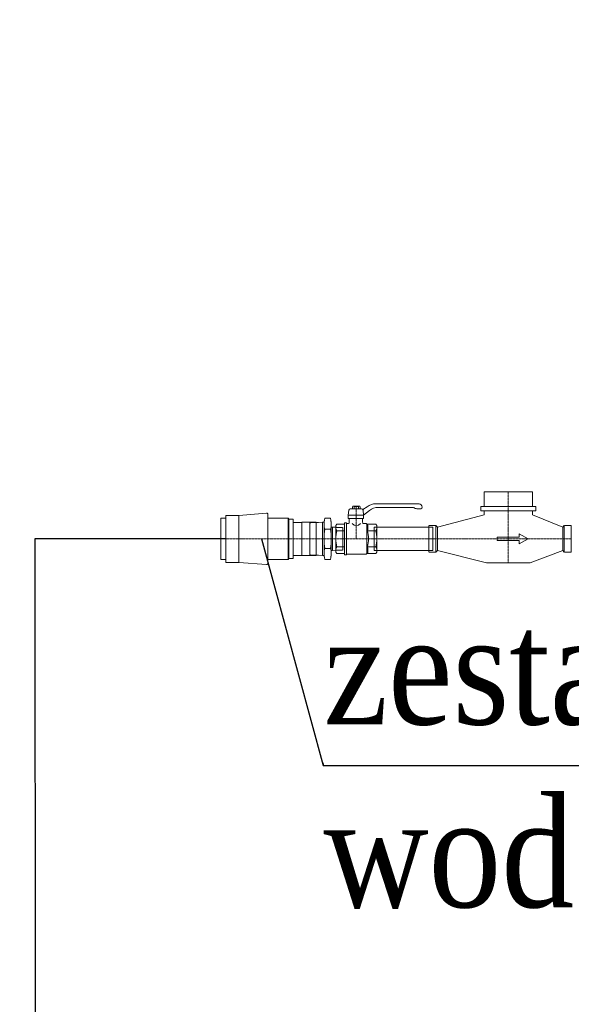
# Model space of a CAD drawing. Header units: millimetres. Extents: x -102560 to 77680, y 7163 to 33028.
# Tile 68 of 80: x 5229 to 6235, y 16165 to 17962. Entities that reach past the tile are written whole.
import ezdxf
from ezdxf import colors
from ezdxf.entities.mleader import LeaderData, LeaderLine
from ezdxf.enums import TextEntityAlignment as Align
from ezdxf.math import Vec2, Vec3

# ---------------------------------------------------------------- set-up
doc = ezdxf.new("R2010")
doc.units = ezdxf.units.MM
doc.linetypes.add('DASHDOT', pattern=[1, 0.5, -0.25, 0, -0.25])
doc.linetypes.add('HIDDEN', pattern=[0.375, 0.25, -0.125])
for name, color, linetype, lineweight in [('CP_AXIS', 143, 'DASHDOT', 18), ('CP_AXISHS', 7, 'DASHDOT', 18), ('CP_AXISPEHD', 153, 'DASHDOT', 9), ('CP_DETAL', 33, 'Continuous', 18), ('CP_HIDDE', 203, 'HIDDEN', 18), ('IS_Działka wody zimnej_podstropowa', 84, 'Continuous', 30), ('RR_IWK_opisy', 7, 'Continuous', 0)]:
    doc.layers.add(name, color=color, linetype=linetype, lineweight=lineweight)
doc.styles.add('CP_ATTR', font='ARIAL.TTF')
doc.styles.add('Garamond', font='GARA.TTF')

msp = doc.modelspace()

# ---------------------------------------------------------------- linework, layer by layer
at = {"color": 0, "lineweight": 5}
for p, q in [((6076.3, 17100.6), (6164.3, 17100.6)), ((6076.3, 17100.6), (6076.3, 17073.6)), ((6164.3, 17100.6), (6164.3, 17073.6)), ((5828.3, 17057.8), (5829.4, 17066.9)), ((5832, 17069.1), (5852.6, 17069.1)), ((5836.6, 17073.9), (5835.8, 17073.2)), ((5835.8, 17073.2), (5835.8, 17069.1)), ((5836.6, 17073.9), (5849.3, 17073.9)), ((5839.2, 17069.1), (5839.2, 17073.2)), ((5846.7, 17069.1), (5846.7, 17073.2)), ((5849.3, 17073.9), (5850, 17073.2)), ((5850, 17073.2), (5850, 17069.1)), ((5863, 17073.1), (5855, 17067.8)), ((5856.3, 17057.8), (5855.2, 17066.9)), ((5856.3, 17057.8), (5866.9, 17066.3)), ((5957.5, 17078.6), (5878.8, 17078.6)), ((5882.6, 17072), (5946.4, 17072)), ((5960.8, 17069.5), (5953.5, 17069.5)), ((6070.3, 17073.6), (6170.3, 17073.6)), ((6070.3, 17065.6), (6070.3, 17073.6)), ((6070.3, 17065.6), (6170.3, 17065.6)), ((6076.3, 17058.6), (6076.3, 17065.6)), ((6164.3, 17065.6), (6164.3, 17058.6)), ((6170.3, 17073.6), (6170.3, 17065.6)), ((5595.8, 17052.3), (5604.5, 17052.3)), ((5595.8, 16976.9), (5595.8, 17052.3)), ((5604.5, 17057.4), (5604.5, 16971.7)), ((5604.5, 17057.4), (5628.4, 17057.4)), ((5628.4, 17057.4), (5679, 17061.6)), ((5628.4, 16971.7), (5628.4, 17057.4)), ((5681.3, 16969.6), (5681.3, 17059.5)), ((5681.3, 17052.2), (5718.3, 17052.2)), ((5718.3, 16977), (5718.3, 17052.2)), ((5718.3, 17052.2), (5719.8, 17050.7)), ((5719.8, 17050.7), (5727.9, 17050.7)), ((5719.8, 16978.4), (5719.8, 17050.7)), ((5727.9, 16978.4), (5727.9, 17050.7)), ((5784.1, 17044.7), (5785.6, 17052.1)), ((5785.6, 17052.1), (5795.7, 17052.1)), ((5797.1, 17044.7), (5795.7, 17052.1)), ((5828.3, 17051.7), (5828.3, 17057.8)), ((5830.1, 17051.7), (5828.3, 17051.7)), ((5856.3, 17051.7), (5828.3, 17051.7)), ((5830.1, 17051.7), (5830.1, 17044.7)), ((5854.5, 17051.7), (5854.5, 17044.7)), ((5856.3, 17051.7), (5856.3, 17057.8)), ((5991, 17035.8), (6076.3, 17058.6)), ((6164.3, 17058.6), (6219.7, 17035.8)), ((5743.8, 16984.4), (5743.8, 17044.7)), ((5743.8, 17044.7), (5769.8, 17044.7)), ((5769.8, 17044.7), (5769.8, 16984.4)), ((5781.5, 17044.7), (5774, 17044.5)), ((5784.1, 17044.7), (5781.5, 17044.7)), ((5781.5, 16984.4), (5781.5, 17044.7)), ((5784.1, 17044.7), (5784.1, 16984.4)), ((5795.7, 17032), (5785.6, 17032)), ((5797.1, 17044.7), (5797.1, 16984.4)), ((5797.1, 17035.8), (5799.2, 17035.8)), ((5797.1, 16993.4), (5797.1, 17035.8)), ((5799.2, 17035.8), (5805.4, 17035.6)), ((5799.2, 17035.8), (5799.2, 16993.4)), ((5805.4, 17039.1), (5807.3, 17041.6)), ((5805.4, 16990), (5805.4, 17039.1)), ((5807.3, 17041.6), (5821.2, 17041.6)), ((5821.2, 17029.4), (5807.3, 17029.4)), ((5821.2, 16985.4), (5821.2, 17043.7)), ((5821.2, 17043.7), (5825.2, 17043.7)), ((5825.2, 16985.4), (5825.2, 17043.7)), ((5825.2, 17042.6), (5828.8, 17042.6)), ((5860.7, 17042.6), (5855.8, 17042.6)), ((5860.7, 17042.6), (5862, 17041.6)), ((5878.6, 17041.6), (5862, 17041.6)), ((5862, 16987.6), (5862, 17041.6)), ((5863.4, 17029.4), (5878.6, 17029.4)), ((5875.4, 16993.4), (5875.4, 17035.8)), ((5875.4, 17035.8), (5982.8, 17035.8)), ((5880.4, 17039.1), (5878.6, 17041.6)), ((5880.4, 16990), (5880.4, 17039.1)), ((5982.8, 17035.8), (5982.8, 16993.4)), ((5988, 17038.7), (5988, 16990.4)), ((5991, 17035.8), (5988, 17038.7)), ((5991, 16993.4), (5991, 17035.8)), ((6219.7, 17035.8), (6222.6, 17038.7)), ((6219.7, 17035.8), (6219.7, 16993.4)), ((6222.6, 17038.7), (6222.6, 16990.4)), ((5785.6, 16997.2), (5795.7, 16997.2)), ((5797.1, 16993.4), (5799.2, 16993.4)), ((5799.2, 16993.4), (5805.4, 16993.6)), ((5821.2, 16999.7), (5807.3, 16999.7)), ((5863.4, 16999.7), (5878.6, 16999.7)), ((5982.8, 16993.4), (5875.4, 16993.4)), ((5991, 16993.4), (5988, 16990.4)), ((5991, 16993.4), (6080.3, 16970.6)), ((6160.3, 16970.6), (6219.7, 16993.4)), ((6219.7, 16993.4), (6222.6, 16990.4)), ((5595.8, 16976.9), (5604.5, 16976.9)), ((5681.3, 16977), (5718.3, 16977)), ((5719.8, 16978.4), (5718.4, 16977)), ((5719.8, 16978.4), (5727.9, 16978.4)), ((5769.8, 16984.4), (5743.8, 16984.4)), ((5781.5, 16984.4), (5774, 16984.7)), ((5784.1, 16984.4), (5781.5, 16984.4)), ((5784.1, 16984.4), (5785.6, 16977)), ((5785.6, 16977), (5795.7, 16977)), ((5797.1, 16984.4), (5795.7, 16977)), ((5805.4, 16990), (5807.3, 16987.6)), ((5807.3, 16987.6), (5821.2, 16987.6)), ((5821.2, 16985.4), (5825.2, 16985.4)), ((5825.2, 16986.6), (5860.7, 16986.6)), ((5860.7, 16986.6), (5862, 16987.6)), ((5878.6, 16987.6), (5862, 16987.6)), ((5880.4, 16990), (5878.6, 16987.6)), ((5604.5, 16971.7), (5628.4, 16971.7)), ((5628.4, 16971.7), (5679, 16967.6)), ((6160.3, 16970.6), (6080.3, 16970.6))]:
    msp.add_line(p, q, dxfattribs=at)
for centre, major_axis, ratio, start_param, end_param in [((5832, 17066.6), (0, 2.59), 0.993498, 0, 1.443272), ((5852.6, 17066.6), (0, 2.59), 0.993498, -1.443272, 0), ((5878.8, 17052.7), (0, 25.9), 0.993498, 0, 0.661907), ((5882.6, 17046.1), (0, 25.9), 0.969336, 0, 0.675465), ((5882.6, 17046.1), (0, 25.9), 0.969336, 0, 0.675465), ((5946.4, 17069.4), (0, 2.59), 0.840182, -0.570341, 0), ((5953.5, 17082.4), (0, 12.9), 0.840182, 2.571251, 3.141593), ((5957.5, 17072.1), (0, 6.47), 0.840182, -1.570796, 0), ((5960.8, 17072.1), (0, 2.59), 0.840182, 3.141593, 4.712389), ((5679.2, 17059.5), (-2.17, 0), 0.952359, -1.570796, -1.485378), ((5679.2, 17059.5), (-2.17, 0), 0.952359, -3.141593, -1.570796), ((5828.8, 17044.7), (0, 2.13), 0.604409, 3.141593, 4.712389), ((5855.8, 17044.7), (0, 2.13), 0.604409, 1.570796, 3.141593), ((5679.2, 16969.6), (-2.17, 0), 0.952359, 1.485378, 1.570796), ((5679.2, 16969.6), (-2.17, 0), 0.952359, 1.570796, 3.141593)]:
    msp.add_ellipse(centre, major_axis=major_axis, ratio=ratio, start_param=start_param, end_param=end_param, dxfattribs=at)
at = {"layer": 'CP_AXIS', "color": 0, "lineweight": 5}
for p, q in [((6120.3, 17100.6), (6120.3, 16970.6)), ((5842.9, 17073.9), (5842.9, 17014.6)), ((5805.4, 17014.6), (5880.4, 17014.6)), ((5975.3, 17014.6), (6235.3, 17014.6))]:
    msp.add_line(p, q, dxfattribs=at)
at = {"layer": 'CP_AXISHS', "color": 0, "lineweight": 5}
for p, q in [((5758.1, 17014.6), (5818.1, 17014.6)), ((5875.4, 17014.6), (5982.8, 17014.6))]:
    msp.add_line(p, q, dxfattribs=at)
at = {"layer": 'CP_AXISPEHD', "color": 0, "lineweight": 5}
for p, q in [((5595.8, 17014.6), (5743.8, 17014.6)), ((5743.8, 17014.6), (5769.8, 17014.6))]:
    msp.add_line(p, q, dxfattribs=at)
at = {"layer": 'CP_DETAL', "color": 0, "lineweight": 5}
for p, q in [((5838.2, 17073.9), (5839.2, 17073.2)), ((5847.7, 17073.9), (5846.7, 17073.2)), ((5856.3, 17057.8), (5828.3, 17057.8)), ((5805.4, 17033.4), (5807.3, 17029.4)), ((5880.4, 17033.4), (5878.6, 17029.4)), ((5805.4, 16995.7), (5807.3, 16999.7)), ((5880.4, 16995.7), (5878.6, 16999.7))]:
    msp.add_line(p, q, dxfattribs=at)
at = {"layer": 'CP_DETAL', "color": 0, "linetype": 'Continuous', "lineweight": 5}
for p, q in [((6100.3, 17011.5), (6100.3, 17017.6)), ((6100.3, 17017.6), (6140.3, 17017.6)), ((6100.3, 17011.5), (6140.3, 17011.5)), ((6140.3, 17023.8), (6156.3, 17014.6)), ((6140.3, 17017.6), (6140.3, 17023.8)), ((6140.3, 17005.4), (6156.3, 17014.6)), ((6140.3, 17011.5), (6140.3, 17005.4))]:
    msp.add_line(p, q, dxfattribs=at)
at = {"layer": 'CP_DETAL', "color": 0, "lineweight": 5}
for centre, major_axis, ratio, start_param, end_param in [((5843, 17063.4), (0, 10.4), 0.993498, 0.001526, 0.369949), ((5842.9, 17063.4), (0, 10.4), 0.993498, -0.369949, -0.001526), ((5828.1, 17014.5), (0, 37.4), 0.604409, 1.159975, 1.568122), ((5842.9, 17061), (0, 22.6), 0.604409, 2.550148, 3.733038), ((5852.8, 17035.5), (0, 18.6), 0.604409, 4.712385, 5.046598), ((5852.8, 17035.5), (0, 18.6), 0.604409, 4.378172, 4.712385), ((5842.6, 17014.5), (0, 37.4), 0.604409, -1.568122, -1.159975), ((5857.8, 17014.5), (0, 37.4), 0.604409, -1.568122, -1.159975), ((5828.1, 17014.7), (0, 37.4), 0.604409, 1.57347, 1.981618), ((5842.6, 17014.7), (0, 37.4), 0.604409, 4.301568, 4.709715), ((5857.8, 17014.7), (0, 37.4), 0.604409, 4.301568, 4.709715), ((5852.8, 16993.6), (0, 18.6), 0.604409, -1.570792, -1.236579), ((5852.8, 16993.6), (0, 18.6), 0.604409, 4.37818, 4.712393)]:
    msp.add_ellipse(centre, major_axis=major_axis, ratio=ratio, start_param=start_param, end_param=end_param, dxfattribs=at)
at = {"layer": 'CP_DETAL', "color": 0, "lineweight": 5, "extrusion": (0, 0, -1)}
for centre, major_axis, ratio, start_param, end_param in [((5793.1, 17040.6), (0, -19.6), 0.457045, 1.575792, 1.982322), ((5788.2, 17040.6), (0, -19.6), 0.457045, 4.300863, 4.707394), ((5792.7, 17040.7), (0, -15.4), 0.554371, 0.970678, 1.570796), ((5816.1, 17014.6), (0, -57.6), 0.554371, 1.570796, 1.877764), ((5788.6, 17040.7), (0, -15.4), 0.554371, -1.570796, -0.970678), ((5765.2, 17014.6), (0, -57.6), 0.554371, 4.405421, 4.712389), ((5816.1, 17014.6), (0, -57.6), 0.554371, 1.263829, 1.570796), ((5765.2, 17014.6), (0, -57.6), 0.554371, 4.712389, 5.019357), ((5792.7, 16988.5), (0, -15.4), 0.554371, 1.570796, 2.170915), ((5788.6, 16988.5), (0, -15.4), 0.554371, 4.112271, 4.712389), ((5793.1, 16988.6), (0, -19.6), 0.457045, 1.15927, 1.565801), ((5788.2, 16988.6), (0, -19.6), 0.457045, -1.565801, -1.15927)]:
    msp.add_ellipse(centre, major_axis=major_axis, ratio=ratio, start_param=start_param, end_param=end_param, dxfattribs=at)
at = {"layer": 'CP_HIDDE', "color": 0, "lineweight": 5}
for p, q in [((5743.8, 17044.5), (5727.9, 17044.5)), ((5743.8, 16983.9), (5743.8, 17044.5)), ((5758.1, 17044), (5774, 17044.5)), ((5758.1, 16985.1), (5758.1, 17044)), ((5805.4, 17035.6), (5818.1, 17035.2)), ((5818.1, 16994), (5818.1, 17035.2)), ((5975.3, 17038.7), (5975.3, 16990.4)), ((5975.3, 17038.7), (5988, 17038.7)), ((6235.3, 17038.7), (6222.6, 17038.7)), ((6235.3, 17038.7), (6235.3, 16990.4)), ((5805.4, 16993.6), (5818.1, 16994)), ((5743.8, 16983.9), (5727.9, 16983.9)), ((5758.1, 16985.1), (5774, 16984.7)), ((5975.3, 16990.4), (5988, 16990.4)), ((6235.3, 16990.4), (6222.6, 16990.4))]:
    msp.add_line(p, q, dxfattribs=at)
at = {"layer": 'IS_Działka wody zimnej_podstropowa'}
for p, q in [((5256.2, 17014.7), (5257.1, 14957.5)), ((5604.5, 17014.7), (5256.2, 17014.7))]:
    msp.add_line(p, q, dxfattribs=at)

# ---------------------------------------------------------------- texts
at = {"color": 0, "linetype": 'ByBlock', "lineweight": 5, "style": 'CP_ATTR', "flags": 9}
for tag, text, rotation, p in [('OTHER', '', 270, (5596, 17014.4)), ('WEIGHT', '', 270, (5596, 17014.4)), ('VOLTAGE', '', 270, (5596, 17014.4)), ('POWER', '', 270, (5596, 17014.4)), ('FLOW', '', 270, (5596, 17014.4)), ('TEMPERATURE', '', 270, (5596, 17014.4)), ('PN', 'PN16', 270, (5596, 17014.4)), ('DN', "63 x 2''", 270, (5596, 17014.4)), ('CHARACTER', '', 270, (5596, 17014.4)), ('ORDER-NO', '', 270, (5596, 17014.4)), ('PRODUCT-TYPE', '6100', 270, (5596, 17014.4)), ('ARTICLE', "63 x 2''", 270, (5596, 17014.4)), ('PRODUCER', 'Hawle', 270, (5596, 17014.4)), ('NUMBER', '', 270, (5596, 17014.4)), ('GROUP', '', 270, (5596, 17014.4)), ('NAME', 'Zlaczka z gwintem zewnetrznym', 270, (5596, 17014.4)), ('NAME', 'Wodomierz wielostrumieniowy, suchobiezny', 358.8772, (5976.6, 17015.5)), ('GROUP', '', 358.8772, (5976.6, 17015.5)), ('NUMBER', '', 358.8772, (5976.6, 17015.5)), ('PRODUCER', '', 358.8772, (5976.6, 17015.5)), ('ARTICLE', "1.1/4''", 358.8772, (5976.6, 17015.5)), ('PRODUCT-TYPE', '', 358.8772, (5976.6, 17015.5)), ('ORDER-NO', '', 358.8772, (5976.6, 17015.5)), ('CHARACTER', '', 358.8772, (5976.6, 17015.5)), ('DN', 'DN32', 358.8772, (5976.6, 17015.5)), ('PN', 'PN16', 358.8772, (5976.6, 17015.5)), ('TEMPERATURE', '', 358.8772, (5976.6, 17015.5)), ('FLOW', '', 358.8772, (5976.6, 17015.5)), ('POWER', '', 358.8772, (5976.6, 17015.5)), ('VOLTAGE', '', 358.8772, (5976.6, 17015.5)), ('WEIGHT', '', 358.8772, (5976.6, 17015.5)), ('OTHER', '', 358.8772, (5976.6, 17015.5))]:
    msp.add_attdef(tag, text=text, height=0.00005, rotation=rotation, dxfattribs=at).set_placement(p, align=Align.MIDDLE_LEFT)
for tag, text, p in [('DIMS', '', (5596, 17014.4)), ('NAME', 'Zawór kulowy gwintowany', (5805.4, 17014.5)), ('GROUP', '', (5805.4, 17014.5)), ('NUMBER', '', (5805.4, 17014.5)), ('PRODUCER', '', (5805.4, 17014.5)), ('ARTICLE', "1 1/4''", (5805.4, 17014.5)), ('PRODUCT-TYPE', '', (5805.4, 17014.5)), ('ORDER-NO', '', (5805.4, 17014.5)), ('CHARACTER', '', (5805.4, 17014.5)), ('DN', 'DN32', (5805.4, 17014.5)), ('PN', 'PN25', (5805.4, 17014.5)), ('TEMPERATURE', '', (5805.4, 17014.5)), ('FLOW', '', (5805.4, 17014.5)), ('POWER', '', (5805.4, 17014.5)), ('VOLTAGE', '', (5805.4, 17014.5)), ('WEIGHT', '', (5805.4, 17014.5)), ('OTHER', '', (5805.4, 17014.5))]:
    msp.add_attdef(tag, text=text, height=0.00005, dxfattribs=at).set_placement(p, align=Align.MIDDLE_LEFT)
at = {"color": 0, "lineweight": 5, "style": 'CP_ATTR', "flags": 9}
for tag, p, s in [('NAME', (5743.8, 17014.6), 'Przewód'), ('PRODUCER', (5743.8, 17014.6), ''), ('PRODUCT-TYPE', (5743.8, 17014.6), ''), ('ARTICLE', (5743.8, 17014.6), ''), ('FLOW', (5743.8, 17014.6), ''), ('NUMBER', (5743.8, 17014.6), ''), ('SYSTEM', (5743.8, 17014.6), 'PEHD'), ('FORM', (5743.8, 17014.6), 'RO'), ('SIZE', (5743.8, 17014.6), '60.3'), ('CHARACTER', (5743.8, 17014.6), ''), ('ORDER-NO', (5743.8, 17014.6), ''), ('GROUP', (5743.8, 17014.6), ''), ('OTHER', (5743.8, 17014.6), ''), ('NAME', (5875.4, 17014.6), 'Przewód'), ('PRODUCER', (5875.4, 17014.6), ''), ('PRODUCT-TYPE', (5875.4, 17014.6), ''), ('ARTICLE', (5875.4, 17014.6), ''), ('FLOW', (5875.4, 17014.6), '26'), ('NUMBER', (5875.4, 17014.6), ''), ('SYSTEM', (5875.4, 17014.6), 'HS'), ('FORM', (5875.4, 17014.6), 'RO'), ('SIZE', (5875.4, 17014.6), '42.4'), ('CHARACTER', (5875.4, 17014.6), ''), ('ORDER-NO', (5875.4, 17014.6), ''), ('GROUP', (5875.4, 17014.6), ''), ('OTHER', (5875.4, 17014.6), '')]:
    msp.add_attdef(tag, p, s, height=0.0001, dxfattribs=at)
at = {"color": 0, "linetype": 'ByBlock', "lineweight": 5, "style": 'CP_ATTR', "text_generation_flag": 2, "flags": 9}
for tag, text in [('NAME', 'Nypel redukcyjny'), ('GROUP', ''), ('NUMBER', ''), ('PRODUCER', ''), ('ARTICLE', "2'' x 1.1/4''"), ('PRODUCT-TYPE', ''), ('ORDER-NO', ''), ('CHARACTER', ''), ('DN', "2'' x 1.1/4''"), ('PN', 'PN16'), ('TEMPERATURE', ''), ('FLOW', ''), ('POWER', ''), ('VOLTAGE', ''), ('WEIGHT', ''), ('OTHER', '')]:
    msp.add_attdef(tag, text=text, height=0.00005, rotation=180, dxfattribs=at).set_placement((5774.2, 17014.4), align=Align.MIDDLE_LEFT)

# ---------------------------------------------------------------- leaders
at = {"layer": 'RR_IWK_opisy'}
ml = msp.add_multileader_mtext('Standard', dxfattribs=at)
ml.set_content('zawór odcinający DN25', color=256, style='Garamond')
ml.set_leader_properties()
ml.build(insert=Vec2(0, 0))
ml.multileader.update_dxf_attribs({"text_left_attachment_type": 6, "text_right_attachment_type": 6, "dogleg_length": 0.36, "arrow_head_size": 0.18})
ctx = ml.context
ctx.base_point, ctx.char_height, ctx.arrow_head_size, ctx.landing_gap_size, ctx.plane_origin = Vec3(5509.2, 18992.6), 200, 0.18, 0.09, Vec3(-271573.4, 95153.5)
ctx.left_attachment, ctx.right_attachment, ctx.text_align_type = 6, 6, 2
notes = []
notes.append((ctx, [(0, (1, 1, 0), (8493.6, 18992.6), (-1, 0), 150.4, [(0, [(9340, 17333.8)], 0, [])])]))
ctx.mtext.insert, ctx.mtext.alignment = Vec3(8343.2, 19272.9), 3
ctx.mtext.has_bg_fill, ctx.mtext.bg_color, ctx.mtext.bg_scale_factor, ctx.mtext.bg_transparency, ctx.mtext.use_window_bg_color = 1, -1027028792, 1, 0, 1
for ctx, leaders in notes:
    for number, flags, end, landing, length, lines in leaders:
        leader = LeaderData()
        leader.index, (leader.has_last_leader_line, leader.has_dogleg_vector, leader.attachment_direction) = number, flags
        leader.last_leader_point, leader.dogleg_vector, leader.dogleg_length = Vec3(end), Vec3(landing), length
        for number, points, colour, breaks in lines:
            line = LeaderLine()
            line.index, line.vertices, line.color, line.breaks = number, Vec3.list(points), colors.encode_raw_color(colour), breaks
            leader.lines.append(line)
        ctx.leaders.append(leader)

# ---------------------------------------------------------------- next in the draw order: leaders
ml = msp.add_multileader_mtext('Standard', dxfattribs=at)
ml.set_content('zawór odcinający DN40', color=256, style='Garamond')
ml.set_leader_properties()
ml.build(insert=Vec2(0, 0))
ml.multileader.update_dxf_attribs({"text_left_attachment_type": 6, "text_right_attachment_type": 6, "dogleg_length": 0.36, "arrow_head_size": 0.18})
ctx = ml.context
ctx.base_point, ctx.char_height, ctx.arrow_head_size, ctx.landing_gap_size, ctx.plane_origin = Vec3(5500.7, 19437.3), 200, 0.18, 0.09, Vec3(-271708.7, 95691.7)
ctx.left_attachment, ctx.right_attachment, ctx.text_align_type = 6, 6, 2
notes = []
notes.append((ctx, [(0, (1, 1, 0), (8541.1, 19437.3), (-1, 0), 200.4, [(0, [(9204.6, 17872)], 0, [])])]))
ctx.mtext.insert, ctx.mtext.alignment = Vec3(8340.7, 19717.6), 3
ctx.mtext.has_bg_fill, ctx.mtext.bg_color, ctx.mtext.bg_scale_factor, ctx.mtext.bg_transparency, ctx.mtext.use_window_bg_color = 1, -1027028792, 1, 0, 1
ml = msp.add_multileader_mtext('Standard', dxfattribs=at)
ml.set_content('zestaw wodomierzowy', color=256, style='Garamond')
ml.set_leader_properties()
ml.build(insert=Vec2(0, 0))
ml.multileader.update_dxf_attribs({"text_left_attachment_type": 6, "text_right_attachment_type": 6, "dogleg_length": 0.36, "arrow_head_size": 0.18})
ctx = ml.context
ctx.base_point, ctx.char_height, ctx.arrow_head_size, ctx.landing_gap_size, ctx.plane_origin = Vec3(5782.7, 16600.8), 200, 0.18, 0.09, Vec3(-275722.4, 95066.3)
ctx.left_attachment, ctx.right_attachment = 6, 6
notes.append((ctx, [(0, (1, 1, 0), (5782.4, 16600.8), (1, 0), 0.36, [(0, [(5669.8, 17014.6)], 0, [])])]))
ctx.mtext.insert, ctx.mtext.width = Vec3(5782.8, 16876), 1758.346
ctx.mtext.has_bg_fill, ctx.mtext.bg_color, ctx.mtext.bg_scale_factor, ctx.mtext.bg_transparency, ctx.mtext.use_window_bg_color = 1, -1027028792, 1, 0, 1
for ctx, leaders in notes:
    for number, flags, end, landing, length, lines in leaders:
        leader = LeaderData()
        leader.index, (leader.has_last_leader_line, leader.has_dogleg_vector, leader.attachment_direction) = number, flags
        leader.last_leader_point, leader.dogleg_vector, leader.dogleg_length = Vec3(end), Vec3(landing), length
        for number, points, colour, breaks in lines:
            line = LeaderLine()
            line.index, line.vertices, line.color, line.breaks = number, Vec3.list(points), colors.encode_raw_color(colour), breaks
            leader.lines.append(line)
        ctx.leaders.append(leader)

doc.saveas('drawing.dxf')
